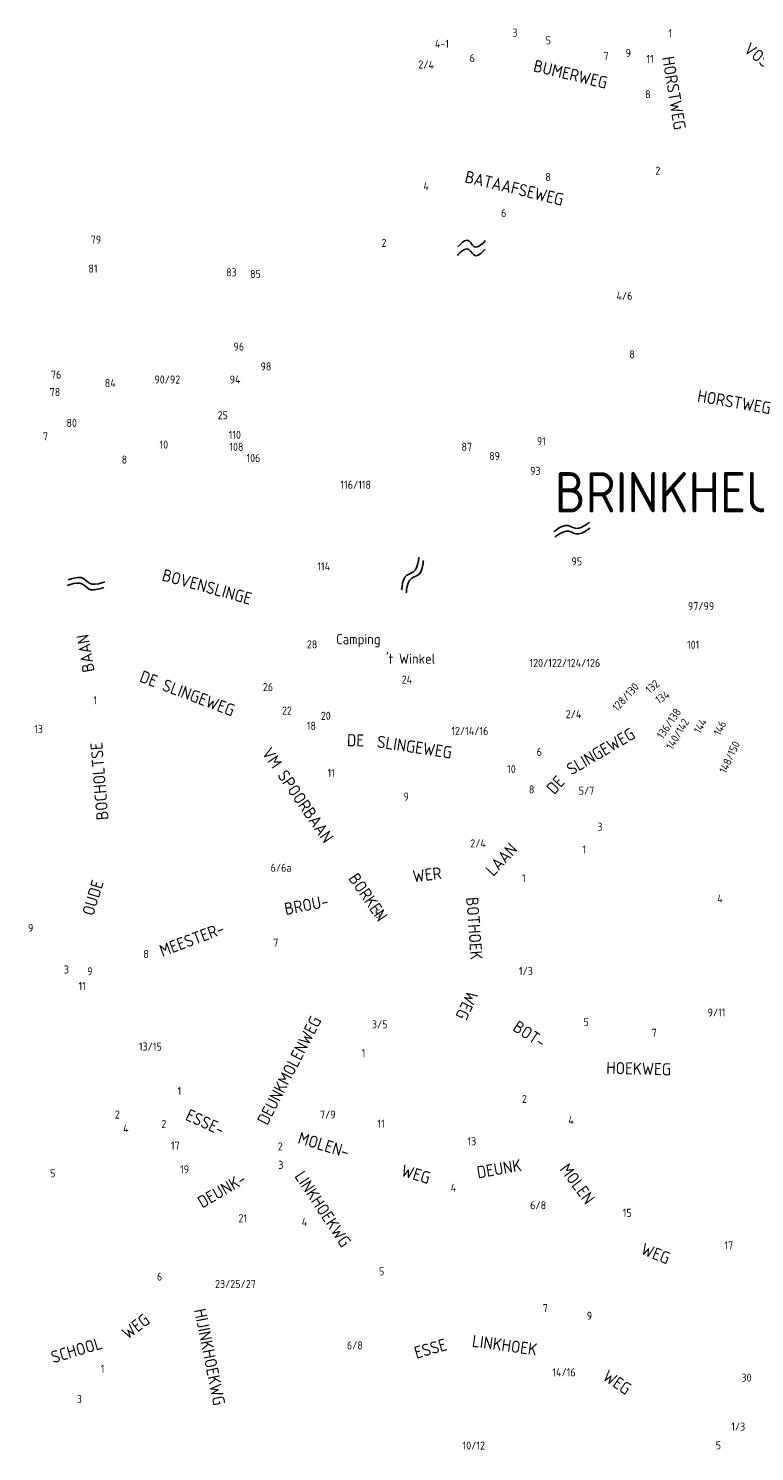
# Model space of a CAD drawing. Extents: x 240000 to 254330, y 435016 to 451025.
# Tile 10 of 25: x 247079 to 248876, y 439469 to 442992. Entities that reach past the tile are written whole.
import ezdxf

# ---------------------------------------------------------------- set-up
doc = ezdxf.new("R2010")
doc.units = 0
doc.header["$LTSCALE"] = 40
doc.header["$MEASUREMENT"] = 0
doc.layers.get('0').update_dxf_attribs({"color": 9, "linetype": 'CONTINUOUS'})
for name, color, linetype in [('ARC-D06WA', 9, 'CONTINUOUS'), ('BOU-D00', 250, 'CONTINUOUS'), ('SEM-D01FA', 250, 'CONTINUOUS'), ('SEM-D01HN', 250, 'CONTINUOUS'), ('SEM-D03ST', 250, 'CONTINUOUS'), ('SEM-D03WA', 250, 'CONTINUOUS'), ('SEM-D04ST', 250, 'CONTINUOUS')]:
    doc.layers.add(name, color=color, linetype=linetype)
doc.layers.get('BOU-D00').off()
doc.styles.add('ISO', font='ISO.shx', dxfattribs={"height": 23})

# ---------------------------------------------------------------- blocks, each defined once
blk = doc.blocks.new('HUIS')
at = {"layer": 'SEM-D01HN', "linetype": 'Continuous', "style": 'ISO'}
blk.add_attdef('HUISNUMMER', (22.2, -8.4), '', height=23, dxfattribs=at)
blk = doc.blocks.new('WAT')
for points in [[(-1.79, 0.36), (-1.72, 0.44), (-1.55, 0.62), (-1.31, 0.84), (-1.05, 1.03), (-0.79, 1.11), (-0.57, 1.03), (-0.38, 0.84), (-0.2, 0.62), (-0.01, 0.44), (0.21, 0.36), (0.47, 0.44), (0.74, 0.62), (0.98, 0.84), (1.15, 1.03), (1.21, 1.11)], [(-1.79, -0.57), (-1.72, -0.49), (-1.55, -0.3), (-1.31, -0.08), (-1.05, 0.1), (-0.79, 0.18), (-0.57, 0.1), (-0.38, -0.08), (-0.2, -0.3), (-0.01, -0.49), (0.21, -0.57), (0.47, -0.49), (0.74, -0.3), (0.98, -0.08), (1.15, 0.1), (1.21, 0.18)]]:
    blk.add_lwpolyline(points)

msp = doc.modelspace()

# ---------------------------------------------------------------- block references
at = {"layer": 'ARC-D06WA'}
for p, xscale, yscale, zscale, rotation in [((248181.6, 442442.1), 22.5, 22.5, 22.5, 358.8431629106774), ((248433.4, 441747.9), 29.99999999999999, 15, 29.99999999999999, 7.761851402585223), ((248037.7, 441643.3), 30, 15, 30, 55.12869056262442), ((247228.9, 441611.7), 29.99999999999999, 15, 29.99999999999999, 349.8045356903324)]:
    msp.add_blockref('WAT', p, dxfattribs=dict(at, xscale=xscale, yscale=yscale, zscale=zscale, rotation=rotation))
at = {"layer": 'BOU-D00'}
ref = msp.add_blockref('HUIS', (248253.1, 442980.4), dxfattribs=at)
ref.add_attrib('HUISNUMMER', '3', (248276.6, 442971.4), dxfattribs={"layer": 'SEM-D01HN', "height": 20, "style": 'ISO'})
ref = msp.add_blockref('HUIS', (248654.1, 443005.8), dxfattribs=at)
ref.add_attrib('HUISNUMMER', '1', (248662.7, 442969.8), dxfattribs={"layer": 'SEM-D01HN', "height": 20, "style": 'ISO'})
ref = msp.add_blockref('HUIS', (248155.3, 442951.6), dxfattribs=at)
ref.add_attrib('HUISNUMMER', '4-1', (248084.9, 442943.9), dxfattribs={"layer": 'SEM-D01HN', "height": 20, "style": 'ISO'})
ref = msp.add_blockref('HUIS', (248338.8, 442949.3), dxfattribs=at)
ref.add_attrib('HUISNUMMER', '5', (248359, 442952.5), dxfattribs={"layer": 'SEM-D01HN', "height": 20, "style": 'ISO'})
ref = msp.add_blockref('HUIS', (248025.8, 442926.8), dxfattribs=dict(at, rotation=358.2))
ref.add_attrib('HUISNUMMER', '2/4', (248043.5, 442892.8), dxfattribs={"layer": 'SEM-D01HN', "height": 20, "rotation": 358.2, "style": 'ISO'})
ref = msp.add_blockref('HUIS', (248188.4, 442949.6), dxfattribs=at)
ref.add_attrib('HUISNUMMER', '6', (248170.7, 442908.5), dxfattribs={"layer": 'SEM-D01HN', "height": 20, "style": 'ISO'})
ref = msp.add_blockref('HUIS', (248535, 442914), dxfattribs=at)
ref.add_attrib('HUISNUMMER', '7', (248502.2, 442913.9), dxfattribs={"layer": 'SEM-D01HN', "height": 20, "style": 'ISO'})
ref = msp.add_blockref('HUIS', (248556.6, 442898.5), dxfattribs=at)
ref.add_attrib('HUISNUMMER', '9', (248557, 442920.9), dxfattribs={"layer": 'SEM-D01HN', "height": 20, "style": 'ISO'})
ref = msp.add_blockref('HUIS', (248590.3, 442898.8), dxfattribs=at)
ref.add_attrib('HUISNUMMER', '11', (248608.3, 442906.4), dxfattribs={"layer": 'SEM-D01HN', "height": 20, "style": 'ISO'})
ref = msp.add_blockref('HUIS', (248638.3, 442836.4), dxfattribs=at)
ref.add_attrib('HUISNUMMER', '8', (248605.3, 442819.1), dxfattribs={"layer": 'SEM-D01HN', "height": 20, "style": 'ISO'})
ref = msp.add_blockref('HUIS', (248334.7, 442622.9), dxfattribs=at)
ref.add_attrib('HUISNUMMER', '8', (248358.2, 442613.9), dxfattribs={"layer": 'SEM-D01HN', "height": 20, "style": 'ISO'})
ref = msp.add_blockref('HUIS', (248647.8, 442672.2), dxfattribs=at)
ref.add_attrib('HUISNUMMER', '2', (248630.4, 442629.7), dxfattribs={"layer": 'SEM-D01HN', "height": 20, "style": 'ISO'})
ref = msp.add_blockref('HUIS', (248091.6, 442607), dxfattribs=at)
ref.add_attrib('HUISNUMMER', '4', (248056.5, 442591.7), dxfattribs={"layer": 'SEM-D01HN', "height": 20, "style": 'ISO'})
ref = msp.add_blockref('HUIS', (248225, 442533.5), dxfattribs=at)
ref.add_attrib('HUISNUMMER', '6', (248248.5, 442524.6), dxfattribs={"layer": 'SEM-D01HN', "height": 20, "style": 'ISO'})
ref = msp.add_blockref('HUIS', (247213.8, 442449.7), dxfattribs=at)
ref.add_attrib('HUISNUMMER', '79', (247233, 442459.2), dxfattribs={"layer": 'SEM-D01HN', "height": 20, "style": 'ISO'})
ref = msp.add_blockref('HUIS', (247981.9, 442434.1), dxfattribs=at)
ref.add_attrib('HUISNUMMER', '2', (247952.7, 442451.1), dxfattribs={"layer": 'SEM-D01HN', "height": 20, "style": 'ISO'})
ref = msp.add_blockref('HUIS', (247198.9, 442396.9), dxfattribs=at)
ref.add_attrib('HUISNUMMER', '81', (247227.3, 442387.3), dxfattribs={"layer": 'SEM-D01HN', "height": 20, "style": 'ISO'})
ref = msp.add_blockref('HUIS', (247587.5, 442348.7), dxfattribs=at)
ref.add_attrib('HUISNUMMER', '83', (247568, 442378), dxfattribs={"layer": 'SEM-D01HN', "height": 20, "style": 'ISO'})
ref = msp.add_blockref('HUIS', (247626.1, 442345.9), dxfattribs=at)
ref.add_attrib('HUISNUMMER', '85', (247627.3, 442374), dxfattribs={"layer": 'SEM-D01HN', "height": 20, "style": 'ISO'})
ref = msp.add_blockref('HUIS', (248594.2, 442362.7), dxfattribs=at)
ref.add_attrib('HUISNUMMER', '4/6', (248534.2, 442319.6), dxfattribs={"layer": 'SEM-D01HN', "height": 20, "style": 'ISO'})
ref = msp.add_blockref('HUIS', (247571, 442183.5), dxfattribs=at)
ref.add_attrib('HUISNUMMER', '96', (247586.3, 442194.3), dxfattribs={"layer": 'SEM-D01HN', "height": 20, "style": 'ISO'})
ref = msp.add_blockref('HUIS', (248601.8, 442185.9), dxfattribs=at)
ref.add_attrib('HUISNUMMER', '8', (248566.1, 442175), dxfattribs={"layer": 'SEM-D01HN', "height": 20, "style": 'ISO'})
ref = msp.add_blockref('HUIS', (247188.5, 442139.8), dxfattribs=at)
ref.add_attrib('HUISNUMMER', '76', (247134.6, 442124.9), dxfattribs={"layer": 'SEM-D01HN', "height": 20, "style": 'ISO'})
ref = msp.add_blockref('HUIS', (247517.6, 442126), dxfattribs=at)
ref.add_attrib('HUISNUMMER', '90/92', (247390.6, 442112.7), dxfattribs={"layer": 'SEM-D01HN', "height": 20, "style": 'ISO'})
ref = msp.add_blockref('HUIS', (247633.4, 442165.3), dxfattribs=at)
ref.add_attrib('HUISNUMMER', '98', (247653.2, 442145), dxfattribs={"layer": 'SEM-D01HN', "height": 20, "style": 'ISO'})
ref = msp.add_blockref('HUIS', (247183.9, 442091.8), dxfattribs=at)
ref.add_attrib('HUISNUMMER', '78', (247131.3, 442081.4), dxfattribs={"layer": 'SEM-D01HN', "height": 20, "style": 'ISO'})
ref = msp.add_blockref('HUIS', (247270.9, 442075.9), dxfattribs=at)
ref.add_attrib('HUISNUMMER', '84', (247267.8, 442103.9), dxfattribs={"layer": 'SEM-D01HN', "height": 20, "style": 'ISO'})
ref = msp.add_blockref('HUIS', (247574.3, 442150.2), dxfattribs=at)
ref.add_attrib('HUISNUMMER', '94', (247576.9, 442112.6), dxfattribs={"layer": 'SEM-D01HN', "height": 20, "style": 'ISO'})
ref = msp.add_blockref('HUIS', (247525.5, 442021.5), dxfattribs=at)
ref.add_attrib('HUISNUMMER', '25', (247547.2, 442024.3), dxfattribs={"layer": 'SEM-D01HN', "height": 20, "style": 'ISO'})
ref = msp.add_blockref('HUIS', (247179.6, 441986.3), dxfattribs=at)
ref.add_attrib('HUISNUMMER', '80', (247173, 442005.2), dxfattribs={"layer": 'SEM-D01HN', "height": 20, "style": 'ISO'})
ref = msp.add_blockref('HUIS', (247648.6, 441989.7), dxfattribs=at)
ref.add_attrib('HUISNUMMER', '110', (247574.5, 441975.6), dxfattribs={"layer": 'SEM-D01HN', "height": 20, "style": 'ISO'})
ref = msp.add_blockref('HUIS', (247101.2, 442008), dxfattribs=at)
ref.add_attrib('HUISNUMMER', '7', (247114.7, 441971.9), dxfattribs={"layer": 'SEM-D01HN', "height": 20, "style": 'ISO'})
ref = msp.add_blockref('HUIS', (247379.8, 441960.6), dxfattribs=at)
ref.add_attrib('HUISNUMMER', '10', (247403.3, 441951.6), dxfattribs={"layer": 'SEM-D01HN', "height": 20, "style": 'ISO'})
ref = msp.add_blockref('HUIS', (247638, 441973.7), dxfattribs=at)
ref.add_attrib('HUISNUMMER', '108', (247576.1, 441945.9), dxfattribs={"layer": 'SEM-D01HN', "height": 20, "style": 'ISO'})
ref = msp.add_blockref('HUIS', (248127.1, 441955), dxfattribs=at)
ref.add_attrib('HUISNUMMER', '87', (248150.7, 441946), dxfattribs={"layer": 'SEM-D01HN', "height": 20, "style": 'ISO'})
ref = msp.add_blockref('HUIS', (248312.6, 441983.9), dxfattribs=at)
ref.add_attrib('HUISNUMMER', '91', (248337.2, 441960), dxfattribs={"layer": 'SEM-D01HN', "height": 20, "style": 'ISO'})
ref = msp.add_blockref('HUIS', (247286, 441923.4), dxfattribs=at)
ref.add_attrib('HUISNUMMER', '8', (247309.5, 441914.4), dxfattribs={"layer": 'SEM-D01HN', "height": 20, "style": 'ISO'})
ref = msp.add_blockref('HUIS', (247688.9, 441951.3), dxfattribs=at)
ref.add_attrib('HUISNUMMER', '106', (247618.4, 441918.4), dxfattribs={"layer": 'SEM-D01HN', "height": 20, "style": 'ISO'})
ref = msp.add_blockref('HUIS', (248240.8, 441969.9), dxfattribs=at)
ref.add_attrib('HUISNUMMER', '89', (248219.1, 441923.1), dxfattribs={"layer": 'SEM-D01HN', "height": 20, "style": 'ISO'})
ref = msp.add_blockref('HUIS', (248326.4, 441863.8), dxfattribs=at)
ref.add_attrib('HUISNUMMER', '93', (248320.6, 441886.6), dxfattribs={"layer": 'SEM-D01HN', "height": 20, "style": 'ISO'})
ref = msp.add_blockref('HUIS', (247961.2, 441830.4), dxfattribs=at)
ref.add_attrib('HUISNUMMER', '116/118', (247851.2, 441852.1), dxfattribs={"layer": 'SEM-D01HN', "height": 20, "style": 'ISO'})
ref = msp.add_blockref('HUIS', (248407.5, 441645.4), dxfattribs=at)
ref.add_attrib('HUISNUMMER', '95', (248422.8, 441662.3), dxfattribs={"layer": 'SEM-D01HN', "height": 20, "style": 'ISO'})
ref = msp.add_blockref('HUIS', (247770.4, 441658.9), dxfattribs=at)
ref.add_attrib('HUISNUMMER', '114', (247793.9, 441649.9), dxfattribs={"layer": 'SEM-D01HN', "height": 20, "style": 'ISO'})
ref = msp.add_blockref('HUIS', (248690.6, 441545.8), dxfattribs=at)
ref.add_attrib('HUISNUMMER', '97/99', (248710.9, 441551.5), dxfattribs={"layer": 'SEM-D01HN', "height": 20, "style": 'ISO'})
ref = msp.add_blockref('HUIS', (247810.4, 441432.1), dxfattribs=at)
ref.add_attrib('HUISNUMMER', '28', (247768, 441456.9), dxfattribs={"layer": 'SEM-D01HN', "height": 20, "style": 'ISO'})
ref = msp.add_blockref('HUIS', (248675.8, 441461.9), dxfattribs=at)
ref.add_attrib('HUISNUMMER', '101', (248708.9, 441455.9), dxfattribs={"layer": 'SEM-D01HN', "height": 20, "style": 'ISO'})
ref = msp.add_blockref('HUIS', (248610.9, 441420), dxfattribs=at)
ref.add_attrib('HUISNUMMER', '120/122/124/126', (248319, 441410.8), dxfattribs={"layer": 'SEM-D01HN', "height": 20, "style": 'ISO'})
ref = msp.add_blockref('HUIS', (247698.2, 441330.7), dxfattribs=at)
ref.add_attrib('HUISNUMMER', '26', (247659.1, 441351.2), dxfattribs={"layer": 'SEM-D01HN', "height": 20, "style": 'ISO'})
ref = msp.add_blockref('HUIS', (247979.1, 441378.8), dxfattribs=at)
ref.add_attrib('HUISNUMMER', '24', (248002.6, 441369.8), dxfattribs={"layer": 'SEM-D01HN', "height": 20, "style": 'ISO'})
ref = msp.add_blockref('HUIS', (248631.9, 441422), dxfattribs=dict(at, rotation=48.08180455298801))
ref.add_attrib('HUISNUMMER', '128/130', (248536.8, 441299.8), dxfattribs={"layer": 'SEM-D01HN', "height": 20, "rotation": 48.0818, "style": 'ISO'})
ref = msp.add_blockref('HUIS', (248657.6, 441402.4), dxfattribs=dict(at, rotation=41.61608696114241))
ref.add_attrib('HUISNUMMER', '132', (248617.2, 441343.5), dxfattribs={"layer": 'SEM-D01HN', "height": 20, "rotation": 41.6161, "style": 'ISO'})
ref = msp.add_blockref('HUIS', (247213.4, 441334), dxfattribs=at)
ref.add_attrib('HUISNUMMER', '1', (247239.9, 441318.7), dxfattribs={"layer": 'SEM-D01HN', "height": 20, "style": 'ISO'})
ref = msp.add_blockref('HUIS', (248689.6, 441367.2), dxfattribs=dict(at, rotation=33.21539105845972))
ref.add_attrib('HUISNUMMER', '134', (248638.9, 441318.3), dxfattribs={"layer": 'SEM-D01HN', "height": 20, "rotation": 33.2154, "style": 'ISO'})
ref = msp.add_blockref('HUIS', (248725.2, 441353.5), dxfattribs=dict(at, rotation=88.20396897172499))
ref.add_attrib('HUISNUMMER', '136/138', (248649, 441231.3), dxfattribs={"layer": 'SEM-D01HN', "height": 20, "rotation": 55.7687, "style": 'ISO'})
ref = msp.add_blockref('HUIS', (247759, 441303.3), dxfattribs=at)
ref.add_attrib('HUISNUMMER', '22', (247706.4, 441293), dxfattribs={"layer": 'SEM-D01HN', "height": 20, "style": 'ISO'})
ref = msp.add_blockref('HUIS', (247800.5, 441319.4), dxfattribs=at)
ref.add_attrib('HUISNUMMER', '20', (247802.5, 441280.1), dxfattribs={"layer": 'SEM-D01HN', "height": 20, "style": 'ISO'})
ref = msp.add_blockref('HUIS', (248483, 441262.7), dxfattribs=at)
ref.add_attrib('HUISNUMMER', '2/4', (248408.6, 441284.1), dxfattribs={"layer": 'SEM-D01HN', "height": 20, "style": 'ISO'})
ref = msp.add_blockref('HUIS', (248741.3, 441344.3), dxfattribs=dict(at, rotation=91.4561207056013))
ref.add_attrib('HUISNUMMER', '140/142', (248672.8, 441204.4), dxfattribs={"layer": 'SEM-D01HN', "height": 20, "rotation": 59.0208, "style": 'ISO'})
ref = msp.add_blockref('HUIS', (248755.9, 441314.6), dxfattribs=dict(at, rotation=92.58671077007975))
ref.add_attrib('HUISNUMMER', '144', (248741.3, 441244.3), dxfattribs={"layer": 'SEM-D01HN', "height": 20, "rotation": 60.1514, "style": 'ISO'})
ref = msp.add_blockref('HUIS', (247069.6, 441256.5), dxfattribs=at)
ref.add_attrib('HUISNUMMER', '13', (247093.1, 441247.5), dxfattribs={"layer": 'SEM-D01HN', "height": 20, "style": 'ISO'})
ref = msp.add_blockref('HUIS', (247773.4, 441292.7), dxfattribs=at)
ref.add_attrib('HUISNUMMER', '18', (247767.9, 441255.3), dxfattribs={"layer": 'SEM-D01HN', "height": 20, "style": 'ISO'})
ref = msp.add_blockref('HUIS', (248199, 441219.6), dxfattribs=at)
ref.add_attrib('HUISNUMMER', '12/14/16', (248125.5, 441242.6), dxfattribs={"layer": 'SEM-D01HN', "height": 20, "style": 'ISO'})
ref = msp.add_blockref('HUIS', (248787, 441306.4), dxfattribs=dict(at, rotation=97.0736277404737))
ref.add_attrib('HUISNUMMER', '146', (248791.7, 441239.4), dxfattribs={"layer": 'SEM-D01HN', "height": 20, "rotation": 64.6383, "style": 'ISO'})
ref = msp.add_blockref('HUIS', (248852, 441281.4), dxfattribs=dict(at, rotation=64.99935071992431))
ref.add_attrib('HUISNUMMER', '148/150', (248805.5, 441145.7), dxfattribs={"layer": 'SEM-D01HN', "height": 20, "rotation": 64.9994, "style": 'ISO'})
ref = msp.add_blockref('HUIS', (248324.4, 441176.9), dxfattribs=at)
ref.add_attrib('HUISNUMMER', '6', (248336.8, 441190.8), dxfattribs={"layer": 'SEM-D01HN', "height": 20, "style": 'ISO'})
ref = msp.add_blockref('HUIS', (247841.5, 441179), dxfattribs=at)
ref.add_attrib('HUISNUMMER', '11', (247819.2, 441138.6), dxfattribs={"layer": 'SEM-D01HN', "height": 20, "style": 'ISO'})
ref = msp.add_blockref('HUIS', (248280, 441125.3), dxfattribs=at)
ref.add_attrib('HUISNUMMER', '10', (248263.7, 441148.4), dxfattribs={"layer": 'SEM-D01HN', "height": 20, "style": 'ISO'})
ref = msp.add_blockref('HUIS', (248322.8, 441076.5), dxfattribs=at)
ref.add_attrib('HUISNUMMER', '8', (248317.5, 441097.8), dxfattribs={"layer": 'SEM-D01HN', "height": 20, "style": 'ISO'})
ref = msp.add_blockref('HUIS', (248460.4, 441066.2), dxfattribs=at)
ref.add_attrib('HUISNUMMER', '5/7', (248440.7, 441094.9), dxfattribs={"layer": 'SEM-D01HN', "height": 20, "style": 'ISO'})
ref = msp.add_blockref('HUIS', (247984, 441071), dxfattribs=at)
ref.add_attrib('HUISNUMMER', '9', (248007.2, 441080.2), dxfattribs={"layer": 'SEM-D01HN', "height": 20, "style": 'ISO'})
ref = msp.add_blockref('HUIS', (248468.3, 441028.3), dxfattribs=at)
ref.add_attrib('HUISNUMMER', '3', (248486.9, 441005.4), dxfattribs={"layer": 'SEM-D01HN', "height": 20, "style": 'ISO'})
ref = msp.add_blockref('HUIS', (248242.3, 440998.4), dxfattribs=at)
ref.add_attrib('HUISNUMMER', '2/4', (248172.3, 440964.1), dxfattribs={"layer": 'SEM-D01HN', "height": 20, "style": 'ISO'})
ref = msp.add_blockref('HUIS', (248430.6, 440978.4), dxfattribs=at)
ref.add_attrib('HUISNUMMER', '1', (248449.8, 440949), dxfattribs={"layer": 'SEM-D01HN', "height": 20, "style": 'ISO'})
ref = msp.add_blockref('HUIS', (247654.8, 440912.9), dxfattribs=at)
ref.add_attrib('HUISNUMMER', '6/6a', (247678.3, 440903.9), dxfattribs={"layer": 'SEM-D01HN', "height": 20, "style": 'ISO'})
ref = msp.add_blockref('HUIS', (248279.8, 440883.3), dxfattribs=at)
ref.add_attrib('HUISNUMMER', '1', (248300.5, 440878), dxfattribs={"layer": 'SEM-D01HN', "height": 20, "style": 'ISO'})
ref = msp.add_blockref('HUIS', (248791.4, 440868.4), dxfattribs=at)
ref.add_attrib('HUISNUMMER', '4', (248783.7, 440827.3), dxfattribs={"layer": 'SEM-D01HN', "height": 20, "style": 'ISO'})
ref = msp.add_blockref('HUIS', (247921.6, 440825.3), dxfattribs=at)
ref.add_attrib('HUISNUMMER', '5', (247936.9, 440790.4), dxfattribs={"layer": 'SEM-D01HN', "height": 20, "style": 'ISO'})
ref = msp.add_blockref('HUIS', (247099.3, 440738.9), dxfattribs=at)
ref.add_attrib('HUISNUMMER', '9', (247077.7, 440755), dxfattribs={"layer": 'SEM-D01HN', "height": 20, "style": 'ISO'})
ref = msp.add_blockref('HUIS', (247691.2, 440762.1), dxfattribs=at)
ref.add_attrib('HUISNUMMER', '7', (247684.6, 440718.6), dxfattribs={"layer": 'SEM-D01HN', "height": 20, "style": 'ISO'})
ref = msp.add_blockref('HUIS', (247339.6, 440699.1), dxfattribs=at)
ref.add_attrib('HUISNUMMER', '8', (247363.1, 440690.1), dxfattribs={"layer": 'SEM-D01HN', "height": 20, "style": 'ISO'})
ref = msp.add_blockref('HUIS', (247149.8, 440657.3), dxfattribs=at)
ref.add_attrib('HUISNUMMER', '3', (247166.5, 440652), dxfattribs={"layer": 'SEM-D01HN', "height": 20, "style": 'ISO'})
ref = msp.add_blockref('HUIS', (247201.9, 440651.1), dxfattribs=at)
ref.add_attrib('HUISNUMMER', '9', (247224.2, 440647.4), dxfattribs={"layer": 'SEM-D01HN', "height": 20, "style": 'ISO'})
ref = msp.add_blockref('HUIS', (248268.9, 440656.8), dxfattribs=at)
ref.add_attrib('HUISNUMMER', '1/3', (248292.8, 440648.2), dxfattribs={"layer": 'SEM-D01HN', "height": 20, "style": 'ISO'})
ref = msp.add_blockref('HUIS', (247187.8, 440637.4), dxfattribs=at)
ref.add_attrib('HUISNUMMER', '11', (247202.9, 440611), dxfattribs={"layer": 'SEM-D01HN', "height": 20, "style": 'ISO'})
ref = msp.add_blockref('HUIS', (248833.5, 440529), dxfattribs=at)
ref.add_attrib('HUISNUMMER', '9/11', (248759.8, 440545.5), dxfattribs={"layer": 'SEM-D01HN', "height": 20, "style": 'ISO'})
ref = msp.add_blockref('HUIS', (247905.4, 440525.3), dxfattribs=at)
ref.add_attrib('HUISNUMMER', '3/5', (247928.9, 440516.4), dxfattribs={"layer": 'SEM-D01HN', "height": 20, "style": 'ISO'})
ref = msp.add_blockref('HUIS', (248459.2, 440498.3), dxfattribs=at)
ref.add_attrib('HUISNUMMER', '5', (248452.7, 440522.1), dxfattribs={"layer": 'SEM-D01HN', "height": 20, "style": 'ISO'})
ref = msp.add_blockref('HUIS', (248657.2, 440496.5), dxfattribs=at)
ref.add_attrib('HUISNUMMER', '7', (248621.2, 440495.3), dxfattribs={"layer": 'SEM-D01HN', "height": 20, "style": 'ISO'})
ref = msp.add_blockref('HUIS', (247328.8, 440470.2), dxfattribs=at)
ref.add_attrib('HUISNUMMER', '13/15', (247352.3, 440461.2), dxfattribs={"layer": 'SEM-D01HN', "height": 20, "style": 'ISO'})
ref = msp.add_blockref('HUIS', (247880.6, 440454.4), dxfattribs=at)
ref.add_attrib('HUISNUMMER', '1', (247904.1, 440445.4), dxfattribs={"layer": 'SEM-D01HN', "height": 20, "style": 'ISO'})
ref = msp.add_blockref('HUIS', (247424.5, 440360.2), dxfattribs=at)
ref.add_attrib('HUISNUMMER', '1', (247448, 440351.2), dxfattribs={"layer": 'SEM-D01HN', "height": 20, "style": 'ISO'})
ref = msp.add_blockref('HUIS', (248276.7, 440340.7), dxfattribs=at)
ref.add_attrib('HUISNUMMER', '2', (248300.2, 440331.7), dxfattribs={"layer": 'SEM-D01HN', "height": 20, "style": 'ISO'})
ref = msp.add_blockref('HUIS', (247328.3, 440306.7), dxfattribs=at)
ref.add_attrib('HUISNUMMER', '2', (247292.7, 440292.9), dxfattribs={"layer": 'SEM-D01HN', "height": 20, "style": 'ISO'})
ref = msp.add_blockref('HUIS', (247841.2, 440267.4), dxfattribs=at)
ref.add_attrib('HUISNUMMER', '7/9', (247800.4, 440292.8), dxfattribs={"layer": 'SEM-D01HN', "height": 20, "style": 'ISO'})
ref = msp.add_blockref('HUIS', (247348.4, 440278.2), dxfattribs=at)
ref.add_attrib('HUISNUMMER', '4', (247313.1, 440258.2), dxfattribs={"layer": 'SEM-D01HN', "height": 20, "style": 'ISO'})
ref = msp.add_blockref('HUIS', (247388.5, 440292.7), dxfattribs=at)
ref.add_attrib('HUISNUMMER', '2', (247407.8, 440269.7), dxfattribs={"layer": 'SEM-D01HN', "height": 20, "style": 'ISO'})
ref = msp.add_blockref('HUIS', (247919.2, 440279), dxfattribs=at)
ref.add_attrib('HUISNUMMER', '11', (247942.7, 440270), dxfattribs={"layer": 'SEM-D01HN', "height": 20, "style": 'ISO'})
ref = msp.add_blockref('HUIS', (248414.9, 440257.5), dxfattribs=at)
ref.add_attrib('HUISNUMMER', '4', (248415.2, 440278.9), dxfattribs={"layer": 'SEM-D01HN', "height": 20, "style": 'ISO'})
ref = msp.add_blockref('HUIS', (247415.4, 440243.7), dxfattribs=at)
ref.add_attrib('HUISNUMMER', '17', (247431.6, 440216.1), dxfattribs={"layer": 'SEM-D01HN', "height": 20, "style": 'ISO'})
ref = msp.add_blockref('HUIS', (247683, 440200.1), dxfattribs=at)
ref.add_attrib('HUISNUMMER', '2', (247695.9, 440214.1), dxfattribs={"layer": 'SEM-D01HN', "height": 20, "style": 'ISO'})
ref = msp.add_blockref('HUIS', (248142, 440235.7), dxfattribs=at)
ref.add_attrib('HUISNUMMER', '13', (248165.5, 440226.7), dxfattribs={"layer": 'SEM-D01HN', "height": 20, "style": 'ISO'})
ref = msp.add_blockref('HUIS', (247108.8, 440156.4), dxfattribs=at)
ref.add_attrib('HUISNUMMER', '5', (247132.3, 440147.5), dxfattribs={"layer": 'SEM-D01HN', "height": 20, "style": 'ISO'})
ref = msp.add_blockref('HUIS', (247477.8, 440137.8), dxfattribs=at)
ref.add_attrib('HUISNUMMER', '19', (247454.1, 440157.2), dxfattribs={"layer": 'SEM-D01HN', "height": 20, "style": 'ISO'})
ref = msp.add_blockref('HUIS', (247683, 440200.1), dxfattribs=at)
ref.add_attrib('HUISNUMMER', '3', (247697.3, 440168.3), dxfattribs={"layer": 'SEM-D01HN', "height": 20, "style": 'ISO'})
ref = msp.add_blockref('HUIS', (248109.1, 440139.3), dxfattribs=at)
ref.add_attrib('HUISNUMMER', '4', (248123.9, 440111.6), dxfattribs={"layer": 'SEM-D01HN', "height": 20, "style": 'ISO'})
ref = msp.add_blockref('HUIS', (247575.2, 440045.2), dxfattribs=at)
ref.add_attrib('HUISNUMMER', '21', (247598.7, 440036.2), dxfattribs={"layer": 'SEM-D01HN', "height": 20, "style": 'ISO'})
ref = msp.add_blockref('HUIS', (248331, 440109.4), dxfattribs=at)
ref.add_attrib('HUISNUMMER', '6/8', (248320.6, 440068.4), dxfattribs={"layer": 'SEM-D01HN', "height": 20, "style": 'ISO'})
ref = msp.add_blockref('HUIS', (248532.3, 440037.4), dxfattribs=at)
ref.add_attrib('HUISNUMMER', '15', (248550, 440049.6), dxfattribs={"layer": 'SEM-D01HN', "height": 20, "style": 'ISO'})
ref = msp.add_blockref('HUIS', (247785.8, 440021.3), dxfattribs=at)
ref.add_attrib('HUISNUMMER', '4', (247755.3, 440027.1), dxfattribs={"layer": 'SEM-D01HN', "height": 20, "style": 'ISO'})
ref = msp.add_blockref('HUIS', (248779.3, 439981.6), dxfattribs=at)
ref.add_attrib('HUISNUMMER', '17', (248801.3, 439968.9), dxfattribs={"layer": 'SEM-D01HN', "height": 20, "style": 'ISO'})
ref = msp.add_blockref('HUIS', (247923, 439913.5), dxfattribs=at)
ref.add_attrib('HUISNUMMER', '5', (247946.5, 439904.5), dxfattribs={"layer": 'SEM-D01HN', "height": 20, "style": 'ISO'})
ref = msp.add_blockref('HUIS', (247436, 439902), dxfattribs=at)
ref.add_attrib('HUISNUMMER', '6', (247396.9, 439891.7), dxfattribs={"layer": 'SEM-D01HN', "height": 20, "style": 'ISO'})
ref = msp.add_blockref('HUIS', (247506.3, 439886.7), dxfattribs=at)
ref.add_attrib('HUISNUMMER', '23/25/27', (247540.6, 439873.5), dxfattribs={"layer": 'SEM-D01HN', "height": 20, "style": 'ISO'})
ref = msp.add_blockref('HUIS', (248375.1, 439792.3), dxfattribs=at)
ref.add_attrib('HUISNUMMER', '7', (248351.8, 439813.7), dxfattribs={"layer": 'SEM-D01HN', "height": 20, "style": 'ISO'})
ref = msp.add_blockref('HUIS', (248441.2, 439786.6), dxfattribs=at)
ref.add_attrib('HUISNUMMER', '9', (248460.7, 439794.7), dxfattribs={"layer": 'SEM-D01HN', "height": 20, "style": 'ISO'})
ref = msp.add_blockref('HUIS', (247947, 439734.3), dxfattribs=at)
ref.add_attrib('HUISNUMMER', '6/8', (247867, 439721.3), dxfattribs={"layer": 'SEM-D01HN', "height": 20, "style": 'ISO'})
ref = msp.add_blockref('HUIS', (247234.6, 439672.8), dxfattribs=at)
ref.add_attrib('HUISNUMMER', '1', (247258.1, 439663.8), dxfattribs={"layer": 'SEM-D01HN', "height": 20, "style": 'ISO'})
ref = msp.add_blockref('HUIS', (248456.9, 439696.2), dxfattribs=at)
ref.add_attrib('HUISNUMMER', '14/16', (248375.6, 439654.7), dxfattribs={"layer": 'SEM-D01HN', "height": 20, "style": 'ISO'})
ref = msp.add_blockref('HUIS', (248862.1, 439621.8), dxfattribs=at)
ref.add_attrib('HUISNUMMER', '30', (248843.6, 439641.4), dxfattribs={"layer": 'SEM-D01HN', "height": 20, "style": 'ISO'})
ref = msp.add_blockref('HUIS', (247175, 439597.5), dxfattribs=at)
ref.add_attrib('HUISNUMMER', '3', (247198.5, 439588.5), dxfattribs={"layer": 'SEM-D01HN', "height": 20, "style": 'ISO'})
ref = msp.add_blockref('HUIS', (248794, 439533.7), dxfattribs=at)
ref.add_attrib('HUISNUMMER', '1/3', (248818.3, 439520.3), dxfattribs={"layer": 'SEM-D01HN', "height": 20, "style": 'ISO'})
ref = msp.add_blockref('HUIS', (248133, 439464.5), dxfattribs=at)
ref.add_attrib('HUISNUMMER', '10/12', (248153.3, 439473.4), dxfattribs={"layer": 'SEM-D01HN', "height": 20, "style": 'ISO'})
ref = msp.add_blockref('HUIS', (248776.2, 439512.2), dxfattribs=at)
ref.add_attrib('HUISNUMMER', '5', (248780, 439474.1), dxfattribs={"layer": 'SEM-D01HN', "height": 20, "style": 'ISO'})

# ---------------------------------------------------------------- texts
at = {"layer": 'SEM-D01FA', "style": 'ISO'}
for s, p in [('Camping', (247840.5, 441467.3)), ("'t Winkel", (247963.6, 441418.8))]:
    msp.add_text(s, height=25, dxfattribs=at).set_placement(p)
at = {"layer": 'SEM-D03ST', "style": 'ISO'}
for s, rotation, p in [('VOSSE-     VELDSEWEG', 321.2399, (248846.9, 442935.7)), ('BUMERWEG', 346.4018, (248326.5, 442885.9)), ('HORSTWEG', 279.4514, (248646.8, 442920.1)), ('BATAAFSEWEG', 346.4018, (248156.9, 442611.2)), ('HORSTWEG', 350.1482, (248732.8, 442067.9)), ('BAAN', 99.6844, (247242.9, 441400.4)), ('DE SLINGEWEG', 339.2665, (247351.5, 441375.2)), ('BOCHOLTSE', 94.655, (247277.3, 441033.1)), ('SLINGEWEG', 30.3649, (248422.3, 441141.8)), ('DE', 358.6826, (247866.9, 441214.8)), ('SLINGEWEG', 351.3075, (247939.9, 441212)), ('VM SPOORBAAN      BORKEN', 304.5842, (247655.1, 441198.1)), ('DE', 48.2179, (248380.3, 441093.2)), ('LAAN', 46.9169, (248229.4, 440890.8)), ('OUDE', 73.1277, (247239.6, 440792.8)), ('WER', 6.8157, (248031.7, 440877.6)), ('BROU-', 10.7528, (247715.5, 440796.7)), ('BOTHOEK', 274.1092, (248161.9, 440840.3)), ('MEESTER-', 20.4805, (247410.2, 440692.9)), ('DEUNKMOLENWEG', 62.7339, (247670.1, 440274.4)), ('WEG', 244.8024, (248165.8, 440611.8)), ('BOT-', 326.8136, (248275, 440512.4)), ('HOEKWEG', 358.6134, (248508.7, 440403.5)), ('ESSE-', 335.4142, (247465, 440290.5)), ('MOLEN-', 342.9876, (247743.4, 440232.3)), ('DEUNK', 9.7949, (248191.4, 440144.4)), ('DEUNK-', 30.0434, (247508.9, 440070)), ('LINKHOEKWG', 303.3845, (247736, 440150.2)), ('WEG', 342.9876, (247998.8, 440151.4)), ('MOLEN', 306.4498, (248392.2, 440167.2)), ('WEG', 338.2109, (248592.2, 439958.2)), ('WEG', 37.2334, (247324.7, 439744.6)), ('HIJINKHOEKWG', 281.5129, (247488.4, 439819.1)), ('SCHOOL', 16.5988, (247140.2, 439686.7)), ('ESSE', 16.0809, (248039, 439697.8)), ('LINKHOEK', 352.0635, (248175.5, 439728.2)), ('WEG', 326.0822, (248497.4, 439647.7))]:
    msp.add_text(s, height=30, rotation=rotation, dxfattribs=at).set_placement(p)
at = {"layer": 'SEM-D03WA', "style": 'ISO'}
msp.add_text('BOVENSLINGE', height=30, rotation=344.5128, dxfattribs=at).set_placement((247407.2, 441625.4))
at = {"layer": 'SEM-D04ST', "style": 'ISO'}
msp.add_text('BRINKHEURNE', height=100, dxfattribs=at).set_placement((248381.5, 441793.5))

doc.saveas('drawing.dxf')
